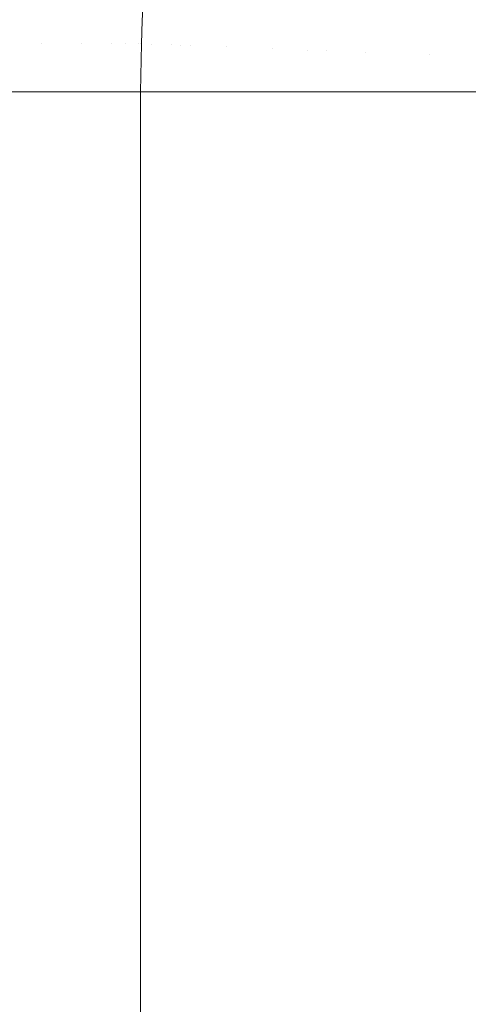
# Model space of a CAD drawing. Header units: centimetres. Extents: x -21.6 to 22.7, y 3.4 to 5.2.
# Tile 249 of 256: x 7.828 to 7.8575, y 5.0401 to 5.105. Entities that reach past the tile are written whole.
import ezdxf

# ---------------------------------------------------------------- set-up
doc = ezdxf.new("R2010")
doc.units = ezdxf.units.CM
doc.header["$LTSCALE"] = 2.54
doc.layers.add('Lucido design-1', color=7, linetype='Continuous')

# ---------------------------------------------------------------- blocks, each defined once
blk = doc.blocks.new('Gruppo-4-1')
at = {"color": 7, "linetype": 'Continuous', "lineweight": 9}
for points, invisible_edges in [([(7.85811, 5.10495, -1872.983296), (7.856601, 5.105068, -1872.981267), (7.856773, 5.107605, -1872.981267), (7.858278, 5.107426, -1872.983296)], 15), ([(-21.503423, 5.106655, -1872.215746), (-21.503423, 5.104574, -1872.215609), (22.630348, 5.104574, -1872.215609), (22.630348, 5.106655, -1872.215746)], 10), ([(7.827476, 5.106657, -1872.670987), (7.828543, 5.106657, -1872.673675), (7.828424, 5.103386, -1872.673741), (7.827358, 5.103386, -1872.671057)], 15), ([(7.829428, 5.103386, -1872.676479), (7.828424, 5.103386, -1872.673741), (7.828543, 5.106657, -1872.673675), (7.829549, 5.106657, -1872.676418)], 15), ([(7.829549, 5.106657, -1872.676418), (7.830492, 5.106657, -1872.679212), (7.83037, 5.103386, -1872.679269), (7.829428, 5.103386, -1872.676479)], 15), ([(7.831246, 5.103386, -1872.682109), (7.83037, 5.103386, -1872.679269), (7.830492, 5.106657, -1872.679212), (7.83137, 5.106657, -1872.682056)], 15), ([(7.83137, 5.106657, -1872.682056), (7.83218, 5.106657, -1872.684945), (7.832055, 5.103386, -1872.684993), (7.831246, 5.103386, -1872.682109)], 15), ([(7.832793, 5.103386, -1872.687921), (7.832055, 5.103386, -1872.684993), (7.83218, 5.106657, -1872.684945), (7.832919, 5.106657, -1872.687877)], 15), ([(7.832919, 5.106657, -1872.687877), (7.833587, 5.106657, -1872.690847), (7.83346, 5.103386, -1872.690886), (7.832793, 5.103386, -1872.687921)], 15), ([(7.834052, 5.103386, -1872.693887), (7.83346, 5.103386, -1872.690886), (7.833587, 5.106657, -1872.690847), (7.83418, 5.106657, -1872.693853)], 15), ([(7.83418, 5.106657, -1872.693853), (7.834698, 5.106657, -1872.696889), (7.83457, 5.103386, -1872.696918), (7.834052, 5.103386, -1872.693887)], 15), ([(7.83501, 5.103386, -1872.699976), (7.83457, 5.103386, -1872.696918), (7.834698, 5.106657, -1872.696889), (7.835139, 5.106657, -1872.699952)], 15), ([(7.835139, 5.106657, -1872.699952), (7.835501, 5.106657, -1872.703037), (7.835371, 5.103386, -1872.703056), (7.83501, 5.103386, -1872.699976)], 15), ([(7.835654, 5.103386, -1872.706155), (7.835371, 5.103386, -1872.703056), (7.835501, 5.106657, -1872.703037), (7.835784, 5.106657, -1872.70614)], 15), ([(7.835784, 5.106657, -1872.70614), (7.835987, 5.106657, -1872.709257), (7.835856, 5.103386, -1872.709267), (7.835654, 5.103386, -1872.706155)], 15), ([(7.835978, 5.103386, -1872.712388), (7.835856, 5.103386, -1872.709267), (7.835987, 5.106657, -1872.709257), (7.836109, 5.106657, -1872.712383)], 15), ([(7.836069, 5.104918, -1872.715514), (7.835978, 5.103386, -1872.712388), (7.836109, 5.106657, -1872.712383)], 11), ([(7.83619, 5.106654, -1872.918638), (7.836059, 5.103384, -1872.918638), (7.836069, 5.104918, -1872.915514)], 11), ([(7.83619, 5.106654, -1872.918638), (7.836311, 5.106644, -1872.921758), (7.836181, 5.10338, -1872.921758), (7.836059, 5.103384, -1872.918638)], 15), ([(7.836109, 5.106657, -1872.712383), (7.836175, 5.106655, -1872.715514), (7.836069, 5.104918, -1872.715514)], 9), ([(7.836069, 5.104918, -1872.915514), (7.836175, 5.106655, -1872.915514), (7.83619, 5.106654, -1872.918638)], 10), ([(7.836175, 5.106655, -1872.915514), (7.836069, 5.104918, -1872.915514), (7.836069, 5.104918, -1872.715514), (7.836175, 5.106655, -1872.715514)], 10), ([(7.836383, 5.103372, -1872.924868), (7.836181, 5.10338, -1872.921758), (7.836311, 5.106644, -1872.921758), (7.836513, 5.106629, -1872.924868)], 15), ([(7.836513, 5.106629, -1872.924868), (7.836795, 5.106607, -1872.927965), (7.836665, 5.103361, -1872.927965), (7.836383, 5.103372, -1872.924868)], 15), ([(7.837026, 5.103347, -1872.931044), (7.836665, 5.103361, -1872.927965), (7.836795, 5.106607, -1872.927965), (7.837156, 5.106579, -1872.931044)], 15), ([(7.837156, 5.106579, -1872.931044), (7.837595, 5.106545, -1872.934101), (7.837466, 5.103331, -1872.934101), (7.837026, 5.103347, -1872.931044)], 15), ([(7.837983, 5.103311, -1872.93713), (7.837466, 5.103331, -1872.934101), (7.837595, 5.106545, -1872.934101), (7.83811, 5.106505, -1872.93713)], 15), ([(7.83811, 5.106505, -1872.93713), (7.838702, 5.106459, -1872.940129), (7.838575, 5.103288, -1872.940129), (7.837983, 5.103311, -1872.93713)], 15), ([(7.83924, 5.103263, -1872.943094), (7.838575, 5.103288, -1872.940129), (7.838702, 5.106459, -1872.940129), (7.839366, 5.106407, -1872.943094)], 15), ([(7.839366, 5.106407, -1872.943094), (7.840103, 5.10635, -1872.946019), (7.839978, 5.103235, -1872.946019), (7.83924, 5.103263, -1872.943094)], 15), ([(7.840786, 5.103204, -1872.948903), (7.839978, 5.103235, -1872.946019), (7.840103, 5.10635, -1872.946019), (7.840909, 5.106287, -1872.948903)], 15), ([(7.840909, 5.106287, -1872.948903), (7.841783, 5.106219, -1872.95174), (7.841661, 5.10317, -1872.95174), (7.840786, 5.103204, -1872.948903)], 15), ([(7.842602, 5.103134, -1872.954529), (7.841661, 5.10317, -1872.95174), (7.841783, 5.106219, -1872.95174), (7.842723, 5.106146, -1872.954529)], 15), ([(7.842723, 5.106146, -1872.954529), (7.843725, 5.106068, -1872.957266), (7.843606, 5.103096, -1872.957266), (7.842602, 5.103134, -1872.954529)], 15), ([(7.84467, 5.103055, -1872.959948), (7.843606, 5.103096, -1872.957266), (7.843725, 5.106068, -1872.957266), (7.844787, 5.105986, -1872.959948)], 15), ([(7.844787, 5.105986, -1872.959948), (7.845907, 5.105899, -1872.962573), (7.845792, 5.103012, -1872.962573), (7.84467, 5.103055, -1872.959948)], 15), ([(7.846969, 5.102967, -1872.965138), (7.845792, 5.103012, -1872.962573), (7.845907, 5.105899, -1872.962573), (7.847082, 5.105807, -1872.965138)], 15), ([(7.847082, 5.105807, -1872.965138), (7.848309, 5.105712, -1872.967641), (7.848198, 5.102921, -1872.967641), (7.846969, 5.102967, -1872.965138)], 15), ([(7.849476, 5.102872, -1872.97008), (7.848198, 5.102921, -1872.967641), (7.848309, 5.105712, -1872.967641), (7.849585, 5.105613, -1872.97008)], 15), ([(7.849585, 5.105613, -1872.97008), (7.850908, 5.10551, -1872.972454), (7.8508, 5.102821, -1872.972454), (7.849476, 5.102872, -1872.97008)], 15), ([(7.852168, 5.102769, -1872.97476), (7.8508, 5.102821, -1872.972454), (7.850908, 5.10551, -1872.972454), (7.852273, 5.105404, -1872.97476)], 15), ([(7.852273, 5.105404, -1872.97476), (7.85368, 5.105295, -1872.976999), (7.853576, 5.102715, -1872.976999), (7.852168, 5.102769, -1872.97476)], 15), ([(7.855022, 5.10266, -1872.979168), (7.853576, 5.102715, -1872.976999), (7.85368, 5.105295, -1872.976999), (7.855123, 5.105183, -1872.979168)], 15), ([(7.855123, 5.105183, -1872.979168), (7.856601, 5.105068, -1872.981267), (7.856502, 5.102603, -1872.981267), (7.855022, 5.10266, -1872.979168)], 15), ([(22.630348, 5.103385, -1872.215583), (22.630348, 5.104574, -1872.215609), (-21.503423, 5.104574, -1872.215609), (-21.503423, 5.103385, -1872.215583)], 10), ([(7.836069, 5.104918, -1872.715514), (7.836039, 5.103385, -1872.715514), (7.835978, 5.103386, -1872.712388)], 10), ([(7.836059, 5.103384, -1872.918638), (7.836039, 5.103385, -1872.915514), (7.836069, 5.104918, -1872.915514)], 9), ([(7.836039, 5.103385, -1872.715514), (7.836069, 5.104918, -1872.715514), (7.836069, 5.104918, -1872.915514), (7.836039, 5.103385, -1872.915514)], 10), ([(7.856502, 5.102603, -1872.981267), (7.856601, 5.105068, -1872.981267), (7.85811, 5.10495, -1872.983296), (7.858014, 5.102545, -1872.983296)], 15), ([(-21.503423, 5.103385, -1872.215583), (-21.503423, 5.100212, -1872.215514), (22.630348, 5.100212, -1872.215514), (22.630348, 5.103385, -1872.215583)], 8), ([(7.827358, 5.103386, -1872.671057), (7.828424, 5.103386, -1872.673741), (7.828536, 5.100212, -1872.674157), (7.826841, 5.100212, -1872.669934)], 11), ([(7.828536, 5.100212, -1872.674157), (7.828424, 5.103386, -1872.673741), (7.829428, 5.103386, -1872.676479)], 11), ([(7.829428, 5.103386, -1872.676479), (7.829367, 5.100212, -1872.676507), (7.828536, 5.100212, -1872.674157)], 9), ([(7.83008, 5.100212, -1872.67852), (7.829367, 5.100212, -1872.676507), (7.829428, 5.103386, -1872.676479)], 10), ([(7.829428, 5.103386, -1872.676479), (7.83037, 5.103386, -1872.679269), (7.83008, 5.100212, -1872.67852)], 11), ([(7.831465, 5.100212, -1872.683015), (7.83008, 5.100212, -1872.67852), (7.83037, 5.103386, -1872.679269), (7.831246, 5.103386, -1872.682109)], 14), ([(7.831465, 5.100212, -1872.683015), (7.831246, 5.103386, -1872.682109), (7.832055, 5.103386, -1872.684993)], 11), ([(7.832055, 5.103386, -1872.684993), (7.831992, 5.100212, -1872.685015), (7.831465, 5.100212, -1872.683015)], 9), ([(7.83268, 5.100212, -1872.687628), (7.831992, 5.100212, -1872.685015), (7.832055, 5.103386, -1872.684993)], 10), ([(7.832055, 5.103386, -1872.684993), (7.832793, 5.103386, -1872.687921), (7.83268, 5.100212, -1872.687628)], 11), ([(7.832793, 5.103386, -1872.687921), (7.83346, 5.103386, -1872.690886), (7.833715, 5.100212, -1872.692345), (7.83268, 5.100212, -1872.687628)], 11), ([(7.833715, 5.100212, -1872.692345), (7.83346, 5.103386, -1872.690886), (7.834052, 5.103386, -1872.693887)], 11), ([(7.834564, 5.100212, -1872.697152), (7.833715, 5.100212, -1872.692345), (7.834052, 5.103386, -1872.693887)], 10), ([(7.834052, 5.103386, -1872.693887), (7.83457, 5.103386, -1872.696918), (7.834564, 5.100212, -1872.697152)], 11), ([(7.83501, 5.103386, -1872.699976), (7.834944, 5.100212, -1872.699987), (7.834564, 5.100212, -1872.697152)], 9), ([(7.834564, 5.100212, -1872.697152), (7.83457, 5.103386, -1872.696918), (7.83501, 5.103386, -1872.699976)], 11), ([(7.835218, 5.100212, -1872.702031), (7.834944, 5.100212, -1872.699987), (7.83501, 5.103386, -1872.699976)], 10), ([(7.83501, 5.103386, -1872.699976), (7.835371, 5.103386, -1872.703056), (7.835218, 5.100212, -1872.702031)], 11), ([(7.835672, 5.100212, -1872.706965), (7.835218, 5.100212, -1872.702031), (7.835371, 5.103386, -1872.703056), (7.835654, 5.103386, -1872.706155)], 14), ([(7.835672, 5.100212, -1872.706965), (7.835654, 5.103386, -1872.706155), (7.835856, 5.103386, -1872.709267)], 11), ([(7.835856, 5.103386, -1872.709267), (7.835789, 5.100212, -1872.709271), (7.835672, 5.100212, -1872.706965)], 9), ([(7.835923, 5.100212, -1872.711934), (7.835789, 5.100212, -1872.709271), (7.835856, 5.103386, -1872.709267)], 10), ([(7.835856, 5.103386, -1872.709267), (7.835978, 5.103386, -1872.712388), (7.835923, 5.100212, -1872.711934)], 11), ([(7.835978, 5.103386, -1872.712388), (7.83593, 5.100212, -1872.71239), (7.835923, 5.100212, -1872.711934)], 9), ([(7.835978, 5.103386, -1872.712388), (7.836039, 5.103385, -1872.715514), (7.835977, 5.100212, -1872.715514), (7.83593, 5.100212, -1872.71239)], 9), ([(7.835977, 5.100212, -1872.915538), (7.836039, 5.103385, -1872.915514), (7.836059, 5.103384, -1872.918638)], 11), ([(7.835977, 5.100212, -1872.915538), (7.835977, 5.100212, -1872.915514), (7.836039, 5.103385, -1872.915514)], 8), ([(7.836039, 5.103385, -1872.915514), (7.835977, 5.100212, -1872.915514), (7.835977, 5.100212, -1872.715514), (7.836039, 5.103385, -1872.715514)], 8), ([(7.836059, 5.103384, -1872.918638), (7.836042, 5.100212, -1872.918638), (7.835977, 5.100212, -1872.915538)], 9), ([(7.836081, 5.100212, -1872.92052), (7.836042, 5.100212, -1872.918638), (7.836059, 5.103384, -1872.918638)], 10), ([(7.836059, 5.103384, -1872.918638), (7.836181, 5.10338, -1872.921758), (7.836081, 5.100212, -1872.92052)], 11), ([(7.836391, 5.100212, -1872.925486), (7.836081, 5.100212, -1872.92052), (7.836181, 5.10338, -1872.921758), (7.836383, 5.103372, -1872.924868)], 14), ([(7.836391, 5.100212, -1872.925486), (7.836383, 5.103372, -1872.924868), (7.836665, 5.103361, -1872.927965)], 11), ([(7.836665, 5.103361, -1872.927965), (7.836649, 5.100212, -1872.927963), (7.836391, 5.100212, -1872.925486)], 9), ([(7.836904, 5.100212, -1872.930412), (7.836649, 5.100212, -1872.927963), (7.836665, 5.103361, -1872.927965)], 10), ([(7.836665, 5.103361, -1872.927965), (7.837026, 5.103347, -1872.931044), (7.836904, 5.100212, -1872.930412)], 11), ([(7.837026, 5.103347, -1872.931044), (7.837466, 5.103331, -1872.934101), (7.837617, 5.100212, -1872.935282), (7.836904, 5.100212, -1872.930412)], 11), ([(7.837617, 5.100212, -1872.935282), (7.837466, 5.103331, -1872.934101), (7.837983, 5.103311, -1872.93713)], 11), ([(7.837983, 5.103311, -1872.93713), (7.837965, 5.100212, -1872.937126), (7.837617, 5.100212, -1872.935282)], 9), ([(7.838523, 5.100212, -1872.940075), (7.837965, 5.100212, -1872.937126), (7.837983, 5.103311, -1872.93713)], 10), ([(7.837983, 5.103311, -1872.93713), (7.838575, 5.103288, -1872.940129), (7.838523, 5.100212, -1872.940075)], 11), ([(7.839223, 5.100212, -1872.943088), (7.838523, 5.100212, -1872.940075), (7.838575, 5.103288, -1872.940129)], 10), ([(7.838575, 5.103288, -1872.940129), (7.83924, 5.103263, -1872.943094), (7.839223, 5.100212, -1872.943088)], 11), ([(7.839615, 5.100212, -1872.944775), (7.839223, 5.100212, -1872.943088), (7.83924, 5.103263, -1872.943094)], 10), ([(7.83924, 5.103263, -1872.943094), (7.839978, 5.103235, -1872.946019), (7.839615, 5.100212, -1872.944775)], 11), ([(7.839978, 5.103235, -1872.946019), (7.839957, 5.100212, -1872.946014), (7.839615, 5.100212, -1872.944775)], 9), ([(7.840884, 5.100212, -1872.949367), (7.839957, 5.100212, -1872.946014), (7.839978, 5.103235, -1872.946019), (7.840786, 5.103204, -1872.948903)], 14), ([(7.840884, 5.100212, -1872.949367), (7.840786, 5.103204, -1872.948903), (7.841661, 5.10317, -1872.95174)], 11), ([(7.841661, 5.10317, -1872.95174), (7.841645, 5.100212, -1872.951733), (7.840884, 5.100212, -1872.949367)], 9), ([(7.842322, 5.100212, -1872.953836), (7.841645, 5.100212, -1872.951733), (7.841661, 5.10317, -1872.95174)], 10), ([(7.841661, 5.10317, -1872.95174), (7.842602, 5.103134, -1872.954529), (7.842322, 5.100212, -1872.953836)], 11), ([(7.842602, 5.103134, -1872.954529), (7.843606, 5.103096, -1872.957266), (7.843918, 5.100212, -1872.958171), (7.842322, 5.100212, -1872.953836)], 11), ([(7.843918, 5.100212, -1872.958171), (7.843606, 5.103096, -1872.957266), (7.84467, 5.103055, -1872.959948)], 11), ([(7.84467, 5.103055, -1872.959948), (7.844654, 5.100212, -1872.959939), (7.843918, 5.100212, -1872.958171)], 9), ([(7.84566, 5.100212, -1872.962359), (7.844654, 5.100212, -1872.959939), (7.84467, 5.103055, -1872.959948)], 10), ([(7.84467, 5.103055, -1872.959948), (7.845792, 5.103012, -1872.962573), (7.84566, 5.100212, -1872.962359)], 11), ([(7.84695, 5.100212, -1872.965129), (7.84566, 5.100212, -1872.962359), (7.845792, 5.103012, -1872.962573), (7.846969, 5.102967, -1872.965138)], 14), ([(7.847539, 5.100212, -1872.966393), (7.84695, 5.100212, -1872.965129), (7.846969, 5.102967, -1872.965138)], 10), ([(7.847539, 5.100212, -1872.966393), (7.846969, 5.102967, -1872.965138), (7.848198, 5.102921, -1872.967641)], 11), ([(7.848198, 5.102921, -1872.967641), (7.848179, 5.100212, -1872.967632), (7.847539, 5.100212, -1872.966393)], 9), ([(7.849541, 5.100212, -1872.970265), (7.848179, 5.100212, -1872.967632), (7.848198, 5.102921, -1872.967641), (7.849476, 5.102872, -1872.97008)], 14), ([(7.849541, 5.100212, -1872.970265), (7.849476, 5.102872, -1872.97008), (7.8508, 5.102821, -1872.972454)], 11), ([(7.8508, 5.102821, -1872.972454), (7.850784, 5.100212, -1872.972443), (7.849541, 5.100212, -1872.970265)], 9), ([(7.851656, 5.100212, -1872.97397), (7.850784, 5.100212, -1872.972443), (7.8508, 5.102821, -1872.972454)], 10), ([(7.8508, 5.102821, -1872.972454), (7.852168, 5.102769, -1872.97476), (7.851656, 5.100212, -1872.97397)], 11), ([(7.852168, 5.102769, -1872.97476), (7.853576, 5.102715, -1872.976999), (7.853873, 5.100212, -1872.977505), (7.851656, 5.100212, -1872.97397)], 11), ([(7.853873, 5.100212, -1872.977505), (7.853576, 5.102715, -1872.976999), (7.855022, 5.10266, -1872.979168)], 11), ([(7.855022, 5.10266, -1872.979168), (7.855007, 5.100212, -1872.979156), (7.853873, 5.100212, -1872.977505)], 9), ([(7.856181, 5.100212, -1872.980866), (7.855007, 5.100212, -1872.979156), (7.855022, 5.10266, -1872.979168)], 10), ([(7.855022, 5.10266, -1872.979168), (7.856502, 5.102603, -1872.981267), (7.856181, 5.100212, -1872.980866)], 11), ([(7.858014, 5.102545, -1872.983296), (7.85857, 5.100212, -1872.984054), (7.856181, 5.100212, -1872.980866), (7.856502, 5.102603, -1872.981267)], 13), ([(22.630348, 5.100212, -1873.015514), (22.630348, 3.500212, -1873.015514), (7.686575, 3.600896, -1873.015514), (7.695257, 3.601786, -1873.015514)], 10), ([(22.630348, 5.100212, -1873.015514), (7.695257, 3.601786, -1873.015514), (7.700788, 3.602588, -1873.015514)], 9), ([(7.700788, 3.602588, -1873.015514), (7.70392, 3.603043, -1873.015514), (22.630348, 5.100212, -1873.015514)], 10), ([(22.630348, 5.100212, -1873.015514), (7.70392, 3.603043, -1873.015514), (7.712563, 3.604668, -1873.015514)], 9), ([(22.630348, 5.100212, -1873.015514), (7.712563, 3.604668, -1873.015514), (7.721183, 3.606664, -1873.015514)], 9), ([(22.630348, 5.100212, -1873.015514), (7.721183, 3.606664, -1873.015514), (7.729779, 3.609037, -1873.015514)], 9), ([(22.630348, 5.100212, -1873.015514), (7.729779, 3.609037, -1873.015514), (7.738348, 3.611789, -1873.015514)], 9), ([(22.630348, 5.100212, -1873.015514), (7.738348, 3.611789, -1873.015514), (7.746887, 3.614929, -1873.015514)], 9), ([(22.630348, 5.100212, -1873.015514), (7.746887, 3.614929, -1873.015514), (7.755389, 3.618463, -1873.015514)], 9), ([(22.630348, 5.100212, -1873.015514), (7.755389, 3.618463, -1873.015514), (7.760056, 3.620633, -1873.015514)], 9), ([(7.760056, 3.620633, -1873.015514), (7.763851, 3.622398, -1873.015514), (22.630348, 5.100212, -1873.015514)], 10), ([(22.630348, 5.100212, -1873.015514), (7.763851, 3.622398, -1873.015514), (7.772266, 3.626742, -1873.015514)], 9), ([(22.630348, 5.100212, -1873.015514), (7.772266, 3.626742, -1873.015514), (7.780626, 3.631505, -1873.015514)], 9), ([(22.630348, 5.100212, -1873.015514), (7.780626, 3.631505, -1873.015514), (7.788922, 3.636696, -1873.015514)], 9), ([(22.630348, 5.100212, -1873.015514), (7.788922, 3.636696, -1873.015514), (7.797144, 3.642325, -1873.015514)], 9), ([(22.630348, 5.100212, -1873.015514), (7.797144, 3.642325, -1873.015514), (7.80528, 3.6484, -1873.015514)], 9), ([(22.630348, 5.100212, -1873.015514), (7.80528, 3.6484, -1873.015514), (7.811701, 3.653619, -1873.015514)], 9), ([(7.811701, 3.653619, -1873.015514), (7.813317, 3.654932, -1873.015514), (22.630348, 5.100212, -1873.015514)], 10), ([(22.630348, 5.100212, -1873.015514), (7.813317, 3.654932, -1873.015514), (7.821238, 3.66193, -1873.015514)], 9), ([(22.630348, 5.100212, -1873.015514), (7.821238, 3.66193, -1873.015514), (7.829029, 3.6694, -1873.015514)], 9), ([(7.828518, 3.900212, -1872.674114), (7.827609, 3.900212, -1872.671849), (7.826841, 5.100212, -1872.669934), (7.828536, 5.100212, -1872.674157)], 10), ([(7.828536, 5.100212, -1872.674157), (7.828536, 3.900212, -1872.674157), (7.828518, 3.900212, -1872.674114)], 9), ([(7.83008, 3.900212, -1872.67852), (7.828536, 3.900212, -1872.674157), (7.828536, 5.100212, -1872.674157), (7.829367, 5.100212, -1872.676507)], 10), ([(22.630348, 5.100212, -1873.015514), (7.829029, 3.6694, -1873.015514), (7.836668, 3.677352, -1873.015514)], 9), ([(7.829367, 5.100212, -1872.676507), (7.83008, 5.100212, -1872.67852), (7.83008, 3.900212, -1872.67852)], 10), ([(7.83008, 5.100212, -1872.67852), (7.831465, 5.100212, -1872.683015), (7.831465, 3.900212, -1872.683015), (7.830137, 3.900212, -1872.678706)], 10), ([(7.830137, 3.900212, -1872.678706), (7.83008, 3.900212, -1872.67852), (7.83008, 5.100212, -1872.67852)], 10), ([(7.831551, 3.900212, -1872.683341), (7.831465, 3.900212, -1872.683015), (7.831465, 5.100212, -1872.683015), (7.831992, 5.100212, -1872.685015)], 10), ([(7.831992, 5.100212, -1872.685015), (7.83268, 5.100212, -1872.687628), (7.83268, 3.900212, -1872.687628), (7.831551, 3.900212, -1872.683341)], 10), ([(7.83268, 5.100212, -1872.687628), (7.833715, 5.100212, -1872.692345), (7.833715, 3.900212, -1872.692345), (7.832761, 3.900212, -1872.688)], 10), ([(7.832761, 3.900212, -1872.688), (7.83268, 3.900212, -1872.687628), (7.83268, 5.100212, -1872.687628)], 10), ([(7.833715, 5.100212, -1872.692345), (7.834564, 5.100212, -1872.697152), (7.834564, 3.900212, -1872.697152), (7.833772, 3.900212, -1872.692665)], 10), ([(7.833772, 3.900212, -1872.692665), (7.833715, 3.900212, -1872.692345), (7.833715, 5.100212, -1872.692345)], 10), ([(7.835206, 3.900212, -1872.701945), (7.834564, 3.900212, -1872.697152), (7.834564, 5.100212, -1872.697152), (7.834944, 5.100212, -1872.699987)], 10), ([(7.834944, 5.100212, -1872.699987), (7.835218, 5.100212, -1872.702031), (7.835218, 3.900212, -1872.702031), (7.835206, 3.900212, -1872.701945)], 10), ([(7.835672, 5.100212, -1872.706965), (7.835672, 3.900212, -1872.706965), (7.835218, 3.900212, -1872.702031), (7.835218, 5.100212, -1872.702031)], 5), ([(7.835879, 3.900212, -1872.711057), (7.835672, 3.900212, -1872.706965), (7.835672, 5.100212, -1872.706965), (7.835789, 5.100212, -1872.709271)], 10), ([(7.835789, 5.100212, -1872.709271), (7.835923, 5.100212, -1872.711934), (7.835923, 3.900212, -1872.711934), (7.835879, 3.900212, -1872.711057)], 10), ([(7.835977, 3.900212, -1872.715514), (7.835923, 3.900212, -1872.711934), (7.835923, 5.100212, -1872.711934), (7.83593, 5.100212, -1872.71239)], 10), ([(7.83593, 5.100212, -1872.71239), (7.835977, 5.100212, -1872.715514), (7.835977, 3.900212, -1872.715514)], 8), ([(7.836043, 3.900212, -1872.918687), (7.835977, 3.900212, -1872.915538), (7.835977, 5.100212, -1872.915538), (7.836042, 5.100212, -1872.918638)], 10), ([(7.835977, 3.900212, -1872.915514), (7.835977, 5.100212, -1872.915514), (7.835977, 5.100212, -1872.915538), (7.835977, 3.900212, -1872.915538)], 4), ([(7.836042, 5.100212, -1872.918638), (7.836081, 5.100212, -1872.92052), (7.836081, 3.900212, -1872.92052), (7.836043, 3.900212, -1872.918687)], 10), ([(7.836081, 5.100212, -1872.92052), (7.836391, 5.100212, -1872.925486), (7.836391, 3.900212, -1872.925486), (7.836171, 3.900212, -1872.921958)], 10), ([(7.836171, 3.900212, -1872.921958), (7.836081, 3.900212, -1872.92052), (7.836081, 5.100212, -1872.92052)], 10), ([(7.836735, 3.900212, -1872.928786), (7.836391, 3.900212, -1872.925486), (7.836391, 5.100212, -1872.925486), (7.836649, 5.100212, -1872.927963)], 10), ([(7.836649, 5.100212, -1872.927963), (7.836904, 5.100212, -1872.930412), (7.836904, 3.900212, -1872.930412), (7.836735, 3.900212, -1872.928786)], 10), ([(7.836668, 3.677352, -1873.015514), (7.844137, 3.685791, -1873.015514), (22.630348, 5.100212, -1873.015514)], 10), ([(7.836904, 5.100212, -1872.930412), (7.837617, 5.100212, -1872.935282), (7.837617, 3.900212, -1872.935282), (7.837186, 3.900212, -1872.932339)], 10), ([(7.837186, 3.900212, -1872.932339), (7.836904, 3.900212, -1872.930412), (7.836904, 5.100212, -1872.930412)], 10), ([(7.838523, 3.900212, -1872.940075), (7.837749, 3.900212, -1872.935982), (7.837617, 5.100212, -1872.935282), (7.837965, 5.100212, -1872.937126)], 10), ([(7.837749, 3.900212, -1872.935982), (7.837617, 3.900212, -1872.935282), (7.837617, 5.100212, -1872.935282)], 10), ([(7.837965, 5.100212, -1872.937126), (7.838523, 5.100212, -1872.940075), (7.838523, 3.900212, -1872.940075)], 10), ([(7.83932, 3.900212, -1872.94351), (7.838523, 3.900212, -1872.940075), (7.838523, 5.100212, -1872.940075), (7.839223, 5.100212, -1872.943088)], 10), ([(7.839223, 5.100212, -1872.943088), (7.839615, 5.100212, -1872.944775), (7.839615, 3.900212, -1872.944775), (7.83932, 3.900212, -1872.94351)], 10), ([(7.840335, 3.900212, -1872.947381), (7.839615, 3.900212, -1872.944775), (7.839615, 5.100212, -1872.944775), (7.839957, 5.100212, -1872.946014)], 10), ([(7.839957, 5.100212, -1872.946014), (7.840884, 5.100212, -1872.949367), (7.840884, 3.900212, -1872.949367), (7.840335, 3.900212, -1872.947381)], 10), ([(7.841511, 3.900212, -1872.951316), (7.840884, 3.900212, -1872.949367), (7.840884, 5.100212, -1872.949367), (7.841645, 5.100212, -1872.951733)], 10), ([(7.841645, 5.100212, -1872.951733), (7.842322, 5.100212, -1872.953836), (7.842322, 3.900212, -1872.953836), (7.841511, 3.900212, -1872.951316)], 10), ([(7.842322, 5.100212, -1872.953836), (7.843918, 5.100212, -1872.958171), (7.843918, 3.900212, -1872.958171), (7.842862, 3.900212, -1872.955302)], 10), ([(7.842862, 3.900212, -1872.955302), (7.842322, 3.900212, -1872.953836), (7.842322, 5.100212, -1872.953836)], 10), ([(7.84566, 3.900212, -1872.962359), (7.843918, 3.900212, -1872.958171), (7.843918, 5.100212, -1872.958171), (7.844654, 5.100212, -1872.959939)], 10), ([(7.844137, 3.685791, -1873.015514), (7.851492, 3.694823, -1873.015514), (22.630348, 5.100212, -1873.015514)], 10), ([(7.844654, 5.100212, -1872.959939), (7.84566, 5.100212, -1872.962359), (7.84566, 3.900212, -1872.962359)], 10), ([(7.84566, 5.100212, -1872.962359), (7.84695, 5.100212, -1872.965129), (7.847539, 3.900212, -1872.966393), (7.846134, 3.900212, -1872.963377)], 10), ([(7.846134, 3.900212, -1872.963377), (7.84566, 3.900212, -1872.962359), (7.84566, 5.100212, -1872.962359)], 10), ([(7.84695, 5.100212, -1872.965129), (7.847539, 5.100212, -1872.966393), (7.847539, 3.900212, -1872.966393)], 10), ([(7.848077, 3.900212, -1872.967435), (7.847539, 3.900212, -1872.966393), (7.847539, 5.100212, -1872.966393), (7.848179, 5.100212, -1872.967632)], 10), ([(7.849126, 3.900212, -1872.969463), (7.848077, 3.900212, -1872.967435), (7.848179, 5.100212, -1872.967632)], 10), ([(7.848179, 5.100212, -1872.967632), (7.849541, 5.100212, -1872.970265), (7.849541, 3.900212, -1872.970265), (7.849126, 3.900212, -1872.969463)], 10), ([(7.850236, 3.900212, -1872.971483), (7.849541, 3.900212, -1872.970265), (7.849541, 5.100212, -1872.970265), (7.850784, 5.100212, -1872.972443)], 10), ([(7.850784, 5.100212, -1872.972443), (7.851656, 5.100212, -1872.97397), (7.851656, 3.900212, -1872.97397), (7.850236, 3.900212, -1872.971483)], 10), ([(22.630348, 5.100212, -1873.015514), (7.851492, 3.694823, -1873.015514), (7.852842, 3.696628, -1873.015514), (7.858546, 3.704251, -1873.015514)], 9), ([(7.851656, 5.100212, -1872.97397), (7.853873, 5.100212, -1872.977505), (7.853873, 3.900212, -1872.977505), (7.852618, 3.900212, -1872.975503)], 10), ([(7.852618, 3.900212, -1872.975503), (7.851656, 3.900212, -1872.97397), (7.851656, 5.100212, -1872.97397)], 10), ([(7.855225, 3.900212, -1872.979474), (7.853873, 3.900212, -1872.977505), (7.853873, 5.100212, -1872.977505), (7.855007, 5.100212, -1872.979156)], 10), ([(7.855007, 5.100212, -1872.979156), (7.856181, 5.100212, -1872.980866), (7.856181, 3.900212, -1872.980866), (7.855225, 3.900212, -1872.979474)], 10), ([(7.856181, 5.100212, -1872.980866), (7.85857, 5.100212, -1872.984054), (7.85857, 3.900212, -1872.984054), (7.856609, 3.900212, -1872.981438)], 10), ([(7.856609, 3.900212, -1872.981438), (7.856181, 3.900212, -1872.980866), (7.856181, 5.100212, -1872.980866)], 10)]:
    blk.add_3dface(points, dxfattribs=dict(at, invisible_edges=invisible_edges))
for points in [[(-21.503423, 5.100212, -1872.215514), (-21.503423, 3.500212, -1872.215514), (22.630348, 3.500212, -1872.215514), (22.630348, 5.100212, -1872.215514)], [(7.835977, 5.100212, -1872.915514), (7.835977, 3.900212, -1872.915514), (7.835977, 3.900212, -1872.715514), (7.835977, 5.100212, -1872.715514)]]:
    blk.add_3dface(points, dxfattribs=at)
blk = doc.blocks.new('Gruppo-5-1')
at = {"color": 7}
blk.add_blockref('Gruppo-4-1', (0, 0), dxfattribs=at)

msp = doc.modelspace()

# ---------------------------------------------------------------- block references
at = {"layer": 'Lucido design-1', "color": 7}
msp.add_blockref('Gruppo-5-1', (0, 0), dxfattribs=at)

doc.saveas('drawing.dxf')
